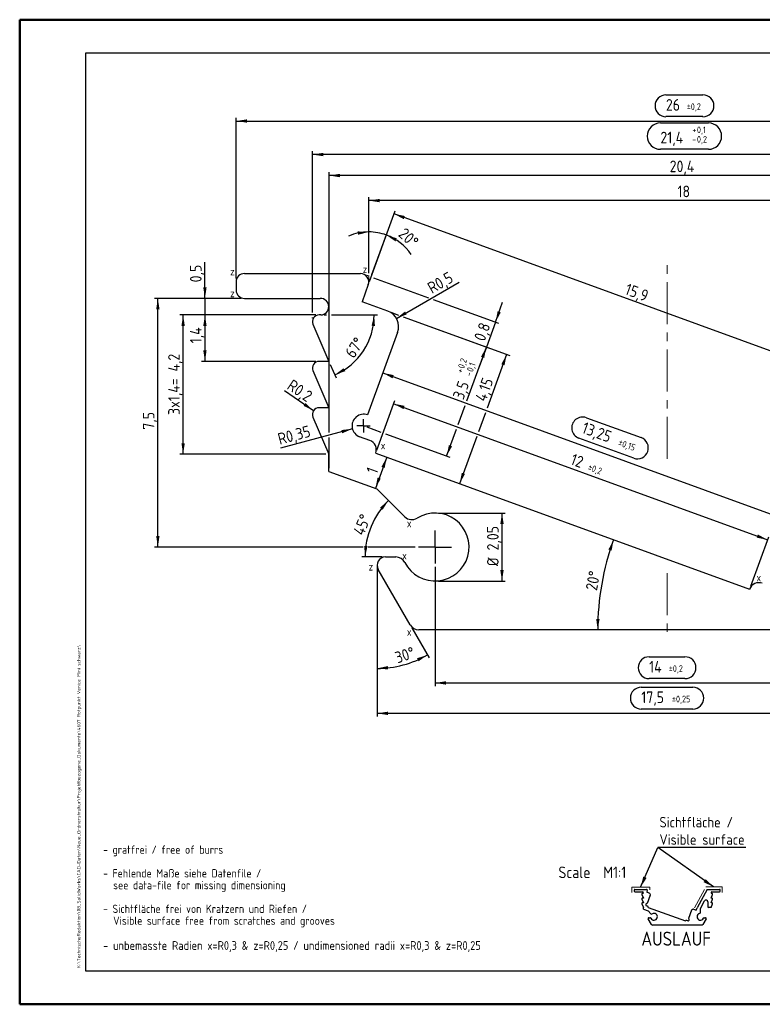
# Model space of a CAD drawing. Header units: millimetres. Extents: x 0 to 2655, y 0 to 601.
# Tile 1 of 2: x 0 to 224, y 0 to 297. Entities that reach past the tile are written whole.
import ezdxf
from ezdxf.enums import TextEntityAlignment as Align

# ---------------------------------------------------------------- set-up
doc = ezdxf.new("R2010")
doc.units = ezdxf.units.MM
for name, pattern in [('CENTER', [10.16, 6.35, -1.27, 1.27, -1.27]), ('CENTERX2', [20.32, 12.7, -2.54, 2.54, -2.54]), ('HIDDEN', [1.905, 1.27, -0.635])]:
    doc.linetypes.add(name, pattern=pattern)
doc.layers.add('FORMAT', color=7, linetype='Continuous')
doc.styles.add('SLDTEXTSTYLE0', font='ISOCP', dxfattribs={"width": 0.96})
doc.dimstyles.new('SLDDIMSTYLE0', dxfattribs={"dimtxt": 3.5, "dimasz": 3.302, "dimexe": 0, "dimexo": 0.0625, "dimgap": 0.875, "dimtad": 1, "dimdec": 4, "dimlfac": 0.1, "dimzin": 12, "dimdsep": 46, "dimtxsty": 'SLDTEXTSTYLE0', "dimsah": 1, "dimcen": 0.09, "dimadec": 0, "dimazin": 3, "dimtfac": 1, "dimtdec": 0, "dimtofl": 0, "dimtmove": 0, "dimatfit": 3, "dimfxl": 1, "dimfrac": 2, "dimtolj": 1, "dimtzin": 12, "dimarcsym": 0})
doc.dimstyles.new('SLDDIMSTYLE1', dxfattribs={"dimtxt": 3.5, "dimasz": 3.302, "dimexe": 0, "dimexo": 0.0625, "dimgap": 0.875, "dimtad": 1, "dimdec": 4, "dimlfac": 0.1, "dimzin": 12, "dimdsep": 46, "dimtxsty": 'SLDTEXTSTYLE0', "dimsah": 1, "dimcen": 0.09, "dimadec": 0, "dimazin": 3, "dimtfac": 1, "dimtdec": 0, "dimtofl": 0, "dimtmove": 0, "dimatfit": 3, "dimfxl": 1, "dimfrac": 2, "dimtolj": 1, "dimtzin": 12, "dimarcsym": 0})
doc.dimstyles.new('SLDDIMSTYLE10', dxfattribs={"dimtxt": 3.5, "dimasz": 3.302, "dimexe": 0, "dimexo": 0.0625, "dimgap": 0.875, "dimtad": 1, "dimdec": 1, "dimlfac": 0.1, "dimrnd": 1e-09, "dimzin": 12, "dimdsep": 46, "dimtxsty": 'SLDTEXTSTYLE0', "dimsah": 1, "dimcen": 0.09, "dimadec": 0, "dimazin": 3, "dimtol": 1, "dimtp": 0.25, "dimtm": 0.25, "dimtfac": 1, "dimtofl": 0, "dimtmove": 0, "dimatfit": 3, "dimfxl": 1, "dimfrac": 2, "dimtolj": 1, "dimarcsym": 0})
doc.dimstyles.new('SLDDIMSTYLE13', dxfattribs={"dimtxt": 3.5, "dimasz": 3.302, "dimexe": 0, "dimexo": 0.0625, "dimgap": 0.875, "dimtad": 1, "dimdec": 1, "dimlfac": 0.1, "dimrnd": 1e-09, "dimdsep": 46, "dimtxsty": 'SLDTEXTSTYLE0', "dimsah": 1, "dimcen": 0, "dimadec": 0, "dimazin": 2, "dimtfac": 1, "dimtdec": 1, "dimtofl": 0, "dimtmove": 0, "dimatfit": 3, "dimfxl": 1, "dimfrac": 2, "dimtolj": 1, "dimtzin": 12, "dimarcsym": 0})
doc.dimstyles.new('SLDDIMSTYLE14', dxfattribs={"dimtxt": 3.5, "dimasz": 3.302, "dimexe": 0, "dimexo": 0.0625, "dimgap": 0.875, "dimtad": 1, "dimdec": 1, "dimlfac": 0.1, "dimrnd": 1e-09, "dimdsep": 46, "dimtxsty": 'SLDTEXTSTYLE0', "dimsah": 1, "dimcen": 0.09, "dimadec": 0, "dimazin": 2, "dimtfac": 1, "dimtdec": 1, "dimtmove": 0, "dimatfit": 0, "dimfxl": 1, "dimfrac": 2, "dimtolj": 1, "dimtzin": 12, "dimarcsym": 0})
doc.dimstyles.new('SLDDIMSTYLE17', dxfattribs={"dimtxt": 3.5, "dimasz": 3.302, "dimexe": 0, "dimexo": 0.0625, "dimgap": 0.875, "dimtad": 1, "dimdec": 1, "dimlfac": 0.1, "dimrnd": 1e-09, "dimzin": 12, "dimdsep": 46, "dimtxsty": 'SLDTEXTSTYLE0', "dimsah": 1, "dimcen": 0.09, "dimadec": 0, "dimazin": 3, "dimtol": 1, "dimtp": 0.1, "dimtm": 0.2, "dimtfac": 1, "dimtdec": 1, "dimtofl": 0, "dimtmove": 0, "dimatfit": 3, "dimfxl": 1, "dimfrac": 2, "dimtolj": 1, "dimarcsym": 0})
doc.dimstyles.new('SLDDIMSTYLE18', dxfattribs={"dimtxt": 3.5, "dimasz": 3.302, "dimexe": 0, "dimexo": 0.0625, "dimgap": 0.875, "dimtad": 1, "dimdec": 1, "dimlfac": 0.1, "dimrnd": 1e-09, "dimzin": 12, "dimdsep": 46, "dimtxsty": 'SLDTEXTSTYLE0', "dimsah": 1, "dimcen": 0.09, "dimadec": 0, "dimazin": 3, "dimtfac": 1, "dimtofl": 0, "dimtmove": 0, "dimatfit": 3, "dimfxl": 1, "dimfrac": 2, "dimtolj": 1, "dimtzin": 12, "dimarcsym": 0})
doc.dimstyles.new('SLDDIMSTYLE2', dxfattribs={"dimtxt": 3.5, "dimasz": 3.302, "dimexe": 0, "dimexo": 0.0625, "dimgap": 0.875, "dimtad": 1, "dimdec": 0, "dimlfac": 0.1, "dimrnd": 1e-09, "dimzin": 12, "dimdsep": 46, "dimtxsty": 'SLDTEXTSTYLE0', "dimsah": 1, "dimcen": 0.09, "dimadec": 0, "dimazin": 3, "dimtfac": 1, "dimtdec": 0, "dimtofl": 0, "dimtmove": 0, "dimatfit": 3, "dimfxl": 1, "dimfrac": 2, "dimtolj": 1, "dimtzin": 12, "dimarcsym": 0})
doc.dimstyles.new('SLDDIMSTYLE20', dxfattribs={"dimtxt": 3.5, "dimasz": 3.302, "dimexe": 0, "dimexo": 0.0625, "dimgap": 0.875, "dimtad": 1, "dimdec": 1, "dimlfac": 0.1, "dimrnd": 1e-09, "dimzin": 12, "dimdsep": 46, "dimtxsty": 'SLDTEXTSTYLE0', "dimsah": 1, "dimcen": 0.09, "dimadec": 0, "dimazin": 3, "dimtol": 1, "dimtp": 0.2, "dimtm": 0.1, "dimtfac": 1, "dimtdec": 1, "dimtofl": 0, "dimtmove": 0, "dimatfit": 3, "dimfxl": 1, "dimfrac": 2, "dimtolj": 1, "dimarcsym": 0})
doc.dimstyles.new('SLDDIMSTYLE21', dxfattribs={"dimtxt": 0.18, "dimasz": 3.302, "dimexe": 0, "dimexo": 0.0625, "dimgap": 0, "dimtad": 0, "dimtih": 1, "dimtoh": 1, "dimdec": 0, "dimrnd": 1e-09, "dimzin": 0, "dimdsep": 46, "dimtxsty": 'Standard', "dimsah": 1, "dimcen": 0.09, "dimadec": 0, "dimazin": 0, "dimtfac": 3.302, "dimtdec": 0, "dimtofl": 0, "dimtmove": 0, "dimatfit": 3, "dimfxl": 1, "dimfrac": 2, "dimtolj": 1, "dimtzin": 0, "dimarcsym": 0})
doc.dimstyles.new('SLDDIMSTYLE3', dxfattribs={"dimtxt": 3.5, "dimasz": 3.302, "dimexe": 0, "dimexo": 0.0625, "dimgap": 0.875, "dimtad": 1, "dimlfac": 0.1, "dimrnd": 1e-09, "dimzin": 12, "dimdsep": 46, "dimtxsty": 'SLDTEXTSTYLE0', "dimsah": 1, "dimcen": 0.09, "dimadec": 0, "dimazin": 3, "dimtfac": 1, "dimtofl": 0, "dimtmove": 0, "dimatfit": 3, "dimfxl": 1, "dimfrac": 2, "dimtolj": 1, "dimtzin": 12, "dimarcsym": 0})
doc.dimstyles.new('SLDDIMSTYLE4', dxfattribs={"dimtxt": 3.5, "dimasz": 3.302, "dimexe": 0, "dimexo": 0.0625, "dimgap": 0.875, "dimtad": 1, "dimdec": 1, "dimlfac": 0.1, "dimrnd": 1e-09, "dimdsep": 46, "dimtxsty": 'SLDTEXTSTYLE0', "dimsah": 1, "dimcen": 0.09, "dimadec": 0, "dimazin": 2, "dimtfac": 1, "dimtmove": 0, "dimatfit": 0, "dimfxl": 1, "dimfrac": 2, "dimtolj": 1, "dimtzin": 12, "dimarcsym": 0})
doc.dimstyles.new('SLDDIMSTYLE5', dxfattribs={"dimtxt": 3.5, "dimasz": 3.302, "dimexe": 0, "dimexo": 0.0625, "dimgap": 0.875, "dimtad": 1, "dimdec": 1, "dimlfac": 0.1, "dimrnd": 1e-09, "dimzin": 12, "dimdsep": 46, "dimtxsty": 'SLDTEXTSTYLE0', "dimsah": 1, "dimcen": 0.09, "dimadec": 0, "dimazin": 3, "dimtfac": 1, "dimtdec": 1, "dimtofl": 0, "dimtmove": 0, "dimatfit": 3, "dimfxl": 1, "dimfrac": 2, "dimtolj": 1, "dimtzin": 12, "dimarcsym": 0})
doc.dimstyles.new('SLDDIMSTYLE6', dxfattribs={"dimtxt": 3.5, "dimasz": 3.302, "dimexe": 0, "dimexo": 0.0625, "dimgap": 0.875, "dimtad": 1, "dimdec": 1, "dimlfac": 0.1, "dimrnd": 1e-09, "dimdsep": 46, "dimtxsty": 'SLDTEXTSTYLE0', "dimsah": 1, "dimcen": 0, "dimadec": 0, "dimazin": 2, "dimtfac": 1, "dimtdec": 1, "dimtofl": 0, "dimtmove": 0, "dimatfit": 3, "dimfxl": 1, "dimfrac": 2, "dimtolj": 1, "dimtzin": 12, "dimarcsym": 0})
doc.dimstyles.new('SLDDIMSTYLE7', dxfattribs={"dimtxt": 3.5, "dimasz": 3.302, "dimexe": 0, "dimexo": 0.0625, "dimgap": 0.875, "dimtad": 1, "dimlfac": 0.1, "dimrnd": 1e-09, "dimdsep": 46, "dimtxsty": 'SLDTEXTSTYLE0', "dimsah": 1, "dimcen": 0, "dimadec": 0, "dimazin": 2, "dimtfac": 1, "dimtofl": 0, "dimtmove": 0, "dimatfit": 3, "dimfxl": 1, "dimfrac": 2, "dimtolj": 1, "dimtzin": 12, "dimarcsym": 0})
doc.dimstyles.new('SLDDIMSTYLE8', dxfattribs={"dimtxt": 3.5, "dimasz": 3.302, "dimexe": 0, "dimexo": 0.0625, "dimgap": 0.875, "dimtad": 1, "dimlfac": 0.1, "dimrnd": 1e-09, "dimzin": 12, "dimdsep": 46, "dimtxsty": 'SLDTEXTSTYLE0', "dimsah": 1, "dimcen": 0.09, "dimadec": 0, "dimazin": 3, "dimtol": 1, "dimtp": 0.15, "dimtm": 0.15, "dimtfac": 1, "dimtofl": 0, "dimtmove": 0, "dimatfit": 3, "dimfxl": 1, "dimfrac": 2, "dimtolj": 1, "dimarcsym": 0})
doc.dimstyles.new('SLDDIMSTYLE9', dxfattribs={"dimtxt": 3.5, "dimasz": 3.302, "dimexe": 0, "dimexo": 0.0625, "dimgap": 0.875, "dimtad": 1, "dimdec": 0, "dimlfac": 0.1, "dimrnd": 1e-09, "dimzin": 12, "dimdsep": 46, "dimtxsty": 'SLDTEXTSTYLE0', "dimsah": 1, "dimcen": 0.09, "dimadec": 0, "dimazin": 3, "dimtol": 1, "dimtp": 0.2, "dimtm": 0.2, "dimtfac": 1, "dimtdec": 1, "dimtofl": 0, "dimtmove": 0, "dimatfit": 3, "dimfxl": 1, "dimfrac": 2, "dimtolj": 1, "dimarcsym": 0})

# ---------------------------------------------------------------- blocks, each defined once
blk = doc.blocks.new('Speicherort')
at = {"layer": 'FORMAT', "color": 7, "style": 'SLDTEXTSTYLE0', "width": 0.96}
blk.add_attdef('AUTOATTR0', text='', height=2.12, rotation=90, dxfattribs=at).set_placement((3.73, -0.31), align=Align.BOTTOM_LEFT)
blk = doc.blocks.new('_D')
at = {"layer": 'FORMAT'}
for p, q in [((107.88, 129.88), (107.88, 100.54)), ((118.38, 113.79), (123.6, 104.75))]:
    blk.add_line(p, q, dxfattribs=at)
blk.add_arc((107.88, 131.98), 30.44, 270, 300, dxfattribs=at)
for points in [[(123.1, 105.62), (119.92, 104.58), (120.38, 103.67)], [(107.88, 101.54), (111.2, 101.21), (111.15, 102.23)]]:
    blk.add_solid(points, dxfattribs=at)
at = {"layer": 'FORMAT', "insert": (112.9, 106.3), "char_height": 3.5, "attachment_point": 1, "rotation": 18.733, "style": 'SLDTEXTSTYLE0'}
blk.add_mtext('30°', dxfattribs=at)
blk = doc.blocks.new('_D_1')
at = {"layer": 'FORMAT'}
for p, q in [((105.38, 220.79), (105.38, 234.19)), ((106.34, 220.36), (111.01, 233.19)), ((105.57, 218.24), (105.82, 218.93))]:
    blk.add_line(p, q, dxfattribs=at)
for start, end in [(90, 113.0924), (70, 90), (34.3053, 70)]:
    blk.add_arc((105.38, 217.71), 15.48, start, end, dxfattribs=at)
for points in [[(105.38, 233.19), (102.04, 233.35), (102.14, 232.34)], [(110.67, 232.26), (113.41, 230.35), (113.86, 231.26)]]:
    blk.add_solid(points, dxfattribs=at)
at = {"layer": 'FORMAT', "insert": (116.45, 234.72), "char_height": 3.5, "attachment_point": 1, "rotation": 317.0224, "style": 'SLDTEXTSTYLE0'}
blk.add_mtext('20°', dxfattribs=at)
blk = doc.blocks.new('_D_2')
at = {"layer": 'FORMAT'}
for p, q in [((105.38, 220.79), (105.38, 243.65)), ((285.38, 221.65), (285.38, 243.65)), ((285.38, 242.65), (105.38, 242.65))]:
    blk.add_line(p, q, dxfattribs=at)
for points in [[(105.38, 242.65), (108.68, 242.14), (108.68, 243.16)], [(285.38, 242.65), (282.07, 243.16), (282.07, 242.14)]]:
    blk.add_solid(points, dxfattribs=at)
at = {"layer": 'FORMAT', "insert": (198.5, 247.16), "char_height": 3.5, "attachment_point": 1, "style": 'SLDTEXTSTYLE0'}
blk.add_mtext('18', dxfattribs=at)
blk = doc.blocks.new('_D_3')
at = {"layer": 'FORMAT'}
for p, q in [((126.38, 148.4), (146.56, 148.4)), ((145.56, 148.4), (145.56, 127.9)), ((126.38, 127.9), (146.56, 127.9))]:
    blk.add_line(p, q, dxfattribs=at)
for points in [[(145.56, 148.4), (145.05, 145.1), (146.07, 145.1)], [(145.56, 127.9), (146.07, 131.2), (145.05, 131.2)]]:
    blk.add_solid(points, dxfattribs=at)
at = {"layer": 'FORMAT', "char_height": 3.5, "attachment_point": 1, "rotation": 90, "style": 'SLDTEXTSTYLE0'}
for s, insert in [('2,05', (141.05, 137.13)), ('%%c', (141.05, 132.38))]:
    blk.add_mtext(s, dxfattribs=dict(at, insert=insert))
blk = doc.blocks.new('_D_4')
at = {"layer": 'FORMAT'}
for p, q in [((55.96, 213.15), (55.96, 224.1)), ((66.88, 213.15), (54.96, 213.15)), ((55.96, 213.15), (55.96, 208.15)), ((89.38, 208.15), (54.96, 208.15)), ((55.96, 208.15), (55.96, 201.8))]:
    blk.add_line(p, q, dxfattribs=at)
for points in [[(55.96, 213.15), (56.46, 216.45), (55.45, 216.45)], [(55.96, 208.15), (55.45, 204.85), (56.46, 204.85)]]:
    blk.add_solid(points, dxfattribs=at)
at = {"layer": 'FORMAT', "insert": (51.45, 217.99), "char_height": 3.5, "attachment_point": 1, "rotation": 90, "style": 'SLDTEXTSTYLE0'}
blk.add_mtext('0,5', dxfattribs=at)
blk = doc.blocks.new('_D_5')
at = {"layer": 'FORMAT'}
for p, q in [((89.38, 208.15), (54.96, 208.15)), ((55.96, 208.15), (55.96, 194.15)), ((89.38, 194.15), (54.96, 194.15))]:
    blk.add_line(p, q, dxfattribs=at)
for points in [[(55.96, 208.15), (55.45, 204.85), (56.46, 204.85)], [(55.96, 194.15), (56.46, 197.45), (55.45, 197.45)]]:
    blk.add_solid(points, dxfattribs=at)
at = {"layer": 'FORMAT', "insert": (51.45, 199.6), "char_height": 3.5, "attachment_point": 1, "rotation": 90, "style": 'SLDTEXTSTYLE0'}
blk.add_mtext('1,4', dxfattribs=at)
blk = doc.blocks.new('_D_6')
at = {"layer": 'FORMAT'}
blk.add_line((88.72, 179.28), (79.93, 185.29), dxfattribs=at)
blk.add_solid([(88.72, 179.28), (86.28, 181.56), (85.71, 180.72)], dxfattribs=at)
at = {"layer": 'FORMAT', "insert": (82.42, 188.93), "char_height": 3.5, "attachment_point": 1, "rotation": 325.6482, "style": 'SLDTEXTSTYLE0'}
blk.add_mtext('R0,2', dxfattribs=at)
blk = doc.blocks.new('_D_7')
at = {"layer": 'FORMAT'}
blk.add_line((100.44, 173.8), (78.77, 168), dxfattribs=at)
blk.add_solid([(100.44, 173.8), (97.12, 173.44), (97.38, 172.46)], dxfattribs=at)
at = {"layer": 'FORMAT', "insert": (77.61, 172.34), "char_height": 3.5, "attachment_point": 1, "rotation": 15, "style": 'SLDTEXTSTYLE0'}
blk.add_mtext('R0,35', dxfattribs=at)
blk = doc.blocks.new('_D_8')
at = {"layer": 'FORMAT'}
for p, q in [((109.63, 190.65), (234.13, 145.33)), ((171.01, 177.16), (187.53, 171.14)), ((185.28, 164.96), (168.76, 170.98))]:
    blk.add_line(p, q, dxfattribs=at)
for centre, start, end in [((169.88, 174.07), 70, 250), ((186.41, 168.05), 250, 70)]:
    blk.add_arc(centre, 3.29, start, end, dxfattribs=at)
for points in [[(109.63, 190.65), (112.55, 189.04), (112.9, 190)], [(234.13, 145.33), (231.21, 146.94), (230.86, 145.98)]]:
    blk.add_solid(points, dxfattribs=at)
at = {"layer": 'FORMAT', "attachment_point": 1, "rotation": 340, "style": 'SLDTEXTSTYLE0'}
for s, insert, char_height in [('13,25', (170.57, 175.96), 3.5), ('±0,15', (181.12, 170.74), 2)]:
    blk.add_mtext(s, dxfattribs=dict(at, insert=insert, char_height=char_height))
blk = doc.blocks.new('_D_9')
at = {"layer": 'FORMAT'}
for p, q in [((105.57, 218.24), (113.34, 239.59)), ((262.41, 184.27), (113, 238.65)), ((255.83, 166.21), (262.75, 185.21))]:
    blk.add_line(p, q, dxfattribs=at)
for points in [[(113, 238.65), (115.93, 237.04), (116.27, 238)], [(262.41, 184.27), (259.48, 185.88), (259.13, 184.92)]]:
    blk.add_solid(points, dxfattribs=at)
at = {"layer": 'FORMAT', "insert": (183.56, 217.77), "char_height": 3.5, "attachment_point": 1, "rotation": 340, "style": 'SLDTEXTSTYLE0'}
blk.add_mtext('15,9', dxfattribs=at)
blk = doc.blocks.new('_D_10')
at = {"layer": 'FORMAT'}
for p, q in [((89.38, 208.15), (48.38, 208.15)), ((49.38, 166.15), (49.38, 208.15)), ((92.38, 166.15), (48.38, 166.15))]:
    blk.add_line(p, q, dxfattribs=at)
for points in [[(49.38, 208.15), (48.87, 204.85), (49.88, 204.85)], [(49.38, 166.15), (49.88, 169.45), (48.87, 169.45)]]:
    blk.add_solid(points, dxfattribs=at)
at = {"layer": 'FORMAT', "char_height": 3.5, "attachment_point": 1, "rotation": 90, "style": 'SLDTEXTSTYLE0'}
for s, insert in [('4,2', (44.86, 191.08)), ('3x1,4=', (44.86, 177.98))]:
    blk.add_mtext(s, dxfattribs=dict(at, insert=insert))
blk = doc.blocks.new('_D_11')
at = {"layer": 'FORMAT'}
for p, q in [((125.38, 132.15), (125.38, 96.15)), ((265.38, 132.15), (265.38, 96.15)), ((189.94, 105.04), (200.76, 105.04)), ((200.76, 98.47), (189.94, 98.47)), ((125.38, 97.15), (265.38, 97.15))]:
    blk.add_line(p, q, dxfattribs=at)
for centre, start, end in [((189.94, 101.75), 90, 270), ((200.76, 101.75), 270, 90)]:
    blk.add_arc(centre, 3.29, start, end, dxfattribs=at)
for points in [[(125.38, 97.15), (128.68, 96.64), (128.68, 97.66)], [(265.38, 97.15), (262.07, 97.66), (262.07, 96.64)]]:
    blk.add_solid(points, dxfattribs=at)
at = {"layer": 'FORMAT', "attachment_point": 1, "style": 'SLDTEXTSTYLE0'}
for s, insert, char_height in [('14', (189.94, 103.77), 3.5), ('±0,2', (195.88, 102.48), 2)]:
    blk.add_mtext(s, dxfattribs=dict(at, insert=insert, char_height=char_height))
blk = doc.blocks.new('_D_12')
at = {"layer": 'FORMAT'}
for p, q in [((107.88, 131.65), (107.88, 86.98)), ((282.88, 131.65), (282.88, 86.98)), ((187.58, 95.87), (203.12, 95.87)), ((203.12, 89.29), (187.58, 89.29)), ((282.88, 87.98), (107.88, 87.98))]:
    blk.add_line(p, q, dxfattribs=at)
for centre, start, end in [((187.58, 92.58), 90, 270), ((203.12, 92.58), 270, 90)]:
    blk.add_arc(centre, 3.29, start, end, dxfattribs=at)
for points in [[(107.88, 87.98), (111.18, 87.47), (111.18, 88.49)], [(282.88, 87.98), (279.57, 88.49), (279.57, 87.47)]]:
    blk.add_solid(points, dxfattribs=at)
at = {"layer": 'FORMAT', "attachment_point": 1, "style": 'SLDTEXTSTYLE0'}
for s, insert, char_height in [('17,5', (187.58, 94.59), 3.5), ('±0,25', (196.83, 93.3), 2)]:
    blk.add_mtext(s, dxfattribs=dict(at, insert=insert, char_height=char_height))
blk = doc.blocks.new('_D_13')
at = {"layer": 'FORMAT'}
blk.add_line((109.38, 135.15), (103.27, 135.15), dxfattribs=at)
blk.add_arc((128.38, 135.15), 24.11, 135, 180, dxfattribs=at)
for points in [[(111.33, 152.2), (108.77, 150.05), (109.54, 149.38)], [(104.27, 135.15), (105, 138.41), (103.98, 138.48)]]:
    blk.add_solid(points, dxfattribs=at)
at = {"layer": 'FORMAT', "insert": (100.53, 142.72), "char_height": 3.5, "attachment_point": 1, "rotation": 67.4994, "style": 'SLDTEXTSTYLE0'}
blk.add_mtext('45°', dxfattribs=at)
blk = doc.blocks.new('_D_17')
at = {"layer": 'FORMAT'}
blk.add_line((110.8, 165.25), (107.38, 155.85), dxfattribs=at)
for points in [[(110.8, 165.25), (109.2, 162.32), (110.15, 161.97)], [(107.38, 155.85), (108.99, 158.78), (108.03, 159.13)]]:
    blk.add_solid(points, dxfattribs=at)
at = {"layer": 'FORMAT', "insert": (104.5, 161.13), "char_height": 3.5, "attachment_point": 1, "rotation": 70, "style": 'SLDTEXTSTYLE0'}
blk.add_mtext('1', dxfattribs=at)
blk = doc.blocks.new('_D_18')
at = {"layer": 'FORMAT'}
blk.add_line((113.72, 207.11), (132.65, 218.04), dxfattribs=at)
blk.add_solid([(113.72, 207.11), (116.83, 208.32), (116.32, 209.2)], dxfattribs=at)
at = {"layer": 'FORMAT', "insert": (122.69, 217.48), "char_height": 3.5, "attachment_point": 1, "rotation": 30, "style": 'SLDTEXTSTYLE0'}
blk.add_mtext('R0,5', dxfattribs=at)
blk = doc.blocks.new('_D_19')
at = {"layer": 'FORMAT'}
for p, q in [((107.82, 167.4), (113.24, 182.31)), ((112.9, 181.37), (225.66, 140.33)), ((220.58, 126.36), (226.01, 141.27))]:
    blk.add_line(p, q, dxfattribs=at)
for points in [[(112.9, 181.37), (115.83, 179.77), (116.18, 180.72)], [(225.66, 140.33), (222.74, 141.94), (222.39, 140.98)]]:
    blk.add_solid(points, dxfattribs=at)
at = {"layer": 'FORMAT', "attachment_point": 1, "rotation": 340, "style": 'SLDTEXTSTYLE0'}
for s, insert, char_height in [('12', (167.14, 166.44), 3.5), ('±0,2', (171.95, 163.31), 2)]:
    blk.add_mtext(s, dxfattribs=dict(at, insert=insert, char_height=char_height))
blk = doc.blocks.new('_D_20')
at = {"layer": 'FORMAT'}
for p, q in [((104.67, 220.16), (105.36, 219.91)), ((106.8, 219.39), (123.37, 213.35)), ((124.8, 212.83), (144.53, 205.65)), ((143.59, 205.99), (145.76, 211.96)), ((112.04, 208.97), (114.32, 208.13)), ((115.75, 207.61), (141.79, 198.13)), ((143.59, 205.99), (140.85, 198.48)), ((140.85, 198.48), (138.68, 192.51))]:
    blk.add_line(p, q, dxfattribs=at)
for points in [[(143.59, 205.99), (145.2, 208.92), (144.24, 209.27)], [(140.85, 198.48), (139.25, 195.55), (140.2, 195.2)]]:
    blk.add_solid(points, dxfattribs=at)
at = {"layer": 'FORMAT', "insert": (137.02, 201.15), "char_height": 3.5, "attachment_point": 1, "rotation": 70, "style": 'SLDTEXTSTYLE0'}
blk.add_mtext('0,8', dxfattribs=at)
blk = doc.blocks.new('_D_25')
at = {"layer": 'FORMAT'}
for p, q in [((195.01, 274.54), (206.19, 274.54)), ((65.38, 219.15), (65.38, 267.65)), ((206.19, 267.97), (195.01, 267.97)), ((325.38, 221.41), (325.38, 267.65)), ((65.38, 266.65), (325.38, 266.65)), ((325.38, 219.15), (325.38, 219.89))]:
    blk.add_line(p, q, dxfattribs=at)
for centre, start, end in [((195.01, 271.25), 90, 270), ((206.19, 271.25), 270, 90)]:
    blk.add_arc(centre, 3.29, start, end, dxfattribs=at)
for points in [[(65.38, 266.65), (68.68, 266.14), (68.68, 267.16)], [(325.38, 266.65), (322.07, 267.16), (322.07, 266.14)]]:
    blk.add_solid(points, dxfattribs=at)
at = {"layer": 'FORMAT', "attachment_point": 1, "style": 'SLDTEXTSTYLE0'}
for s, insert, char_height in [('26', (195.01, 273.27), 3.5), ('±0,2', (201.3, 271.98), 2)]:
    blk.add_mtext(s, dxfattribs=dict(at, insert=insert, char_height=char_height))
blk = doc.blocks.new('_D_26')
at = {"layer": 'FORMAT'}
for p, q in [((193.35, 266.06), (207.85, 266.06)), ((88.38, 208.91), (88.38, 257.54)), ((302.38, 256.54), (88.38, 256.54)), ((207.85, 258.12), (193.35, 258.12)), ((302.38, 207.15), (302.38, 257.54)), ((88.38, 207.15), (88.38, 207.39))]:
    blk.add_line(p, q, dxfattribs=at)
for centre, start, end in [((193.35, 262.09), 90, 270), ((207.85, 262.09), 270, 90)]:
    blk.add_arc(centre, 3.97, start, end, dxfattribs=at)
for points in [[(88.38, 256.54), (91.68, 256.03), (91.68, 257.05)], [(302.38, 256.54), (299.07, 257.05), (299.07, 256.03)]]:
    blk.add_solid(points, dxfattribs=at)
at = {"layer": 'FORMAT', "attachment_point": 1, "style": 'SLDTEXTSTYLE0'}
for s, insert, char_height in [('+', (202.96, 264.99), 2), ('0,1', (204.36, 264.99), 2), ('21,4', (193.35, 263.42), 3.5), ('0,2', (204.36, 262.13), 2), ('-', (202.96, 262.13), 2)]:
    blk.add_mtext(s, dxfattribs=dict(at, insert=insert, char_height=char_height))
blk = doc.blocks.new('_D_27')
at = {"layer": 'FORMAT'}
for p, q in [((93.38, 172.67), (93.38, 251.21)), ((297.38, 250.21), (93.38, 250.21)), ((297.38, 167.15), (297.38, 251.21)), ((93.38, 161.95), (93.38, 171.15))]:
    blk.add_line(p, q, dxfattribs=at)
for points in [[(93.38, 250.21), (96.68, 249.7), (96.68, 250.72)], [(297.38, 250.21), (294.07, 250.72), (294.07, 249.7)]]:
    blk.add_solid(points, dxfattribs=at)
at = {"layer": 'FORMAT', "insert": (196.15, 254.72), "char_height": 3.5, "attachment_point": 1, "style": 'SLDTEXTSTYLE0'}
blk.add_mtext('20,4', dxfattribs=at)
blk = doc.blocks.new('_D_28')
at = {"layer": 'FORMAT'}
for p, q in [((66.88, 213.15), (40.76, 213.15)), ((41.76, 138.15), (41.76, 213.15)), ((103.69, 138.15), (40.76, 138.15)), ((119.38, 138.15), (105.22, 138.15))]:
    blk.add_line(p, q, dxfattribs=at)
for points in [[(41.76, 213.15), (41.25, 209.85), (42.26, 209.85)], [(41.76, 138.15), (42.26, 141.45), (41.25, 141.45)]]:
    blk.add_solid(points, dxfattribs=at)
at = {"layer": 'FORMAT', "insert": (37.24, 173.53), "char_height": 3.5, "attachment_point": 1, "rotation": 90, "style": 'SLDTEXTSTYLE0'}
blk.add_mtext('7,5', dxfattribs=at)
blk = doc.blocks.new('_D_31')
at = {"layer": 'FORMAT'}
for p, q in [((112.04, 208.97), (114.32, 208.13)), ((115.75, 207.61), (141.78, 198.14)), ((134.94, 182.25), (140.84, 198.48)), ((132.34, 175.11), (134.41, 180.81)), ((104.76, 174.37), (108.98, 172.83)), ((110.41, 172.31), (129.81, 165.25)), ((128.87, 165.59), (131.82, 173.68))]:
    blk.add_line(p, q, dxfattribs=at)
for points in [[(140.84, 198.48), (139.24, 195.55), (140.19, 195.2)], [(128.87, 165.59), (130.48, 168.52), (129.53, 168.87)]]:
    blk.add_solid(points, dxfattribs=at)
at = {"layer": 'FORMAT', "attachment_point": 1, "rotation": 70, "style": 'SLDTEXTSTYLE0'}
for s, insert, char_height in [('0,2', (132.18, 192.45), 2), ('0,1', (134.86, 191.47), 2), ('+', (131.7, 191.14), 2), ('-', (134.39, 190.16), 2), ('3,5', (130.61, 183.54), 3.5)]:
    blk.add_mtext(s, dxfattribs=dict(at, insert=insert, char_height=char_height))
blk = doc.blocks.new('_D_32')
at = {"layer": 'FORMAT'}
for p, q in [((112.04, 208.97), (114.32, 208.13)), ((115.75, 207.61), (147.91, 195.91)), ((146.97, 196.25), (141.06, 180.02)), ((140.54, 178.58), (138.47, 172.88)), ((137.95, 171.45), (132.78, 157.25))]:
    blk.add_line(p, q, dxfattribs=at)
for points in [[(146.97, 196.25), (145.37, 193.32), (146.32, 192.97)], [(132.78, 157.25), (134.39, 160.18), (133.43, 160.53)]]:
    blk.add_solid(points, dxfattribs=at)
at = {"layer": 'FORMAT', "insert": (137.34, 182.97), "char_height": 3.5, "attachment_point": 1, "rotation": 70, "style": 'SLDTEXTSTYLE0'}
blk.add_mtext('4,15', dxfattribs=at)
blk = doc.blocks.new('_D_33')
at = {"layer": 'FORMAT'}
blk.add_arc((253.94, 113.15), 79.52, 160, 180, dxfattribs=at)
for points in [[(179.22, 140.35), (177.67, 137.39), (178.63, 137.06)], [(174.42, 113.15), (175, 116.44), (173.98, 116.46)]]:
    blk.add_solid(points, dxfattribs=at)
at = {"layer": 'FORMAT', "insert": (170.74, 125.46), "char_height": 3.5, "attachment_point": 1, "rotation": 79.2056, "style": 'SLDTEXTSTYLE0'}
blk.add_mtext('20°', dxfattribs=at)
blk = doc.blocks.new('_D_34')
at = {"layer": 'FORMAT'}
for p, q in [((91.88, 208.15), (92.61, 208.15)), ((94.14, 208.15), (108.01, 208.15)), ((93.77, 193.23), (95.53, 189.17))]:
    blk.add_line(p, q, dxfattribs=at)
blk.add_arc((87.33, 208.15), 19.67, 293.3413, 0, dxfattribs=at)
for points in [[(107.01, 208.15), (106.23, 204.9), (107.24, 204.82)], [(95.13, 190.09), (98.28, 191.2), (97.8, 192.09)]]:
    blk.add_solid(points, dxfattribs=at)
at = {"layer": 'FORMAT', "insert": (97.96, 196.79), "char_height": 3.5, "attachment_point": 1, "rotation": 56.0676, "style": 'SLDTEXTSTYLE0'}
blk.add_mtext('67°', dxfattribs=at)
blk = doc.blocks.new('SW_NOTE_0_6')
at = {"color": 0, "linetype": 'Continuous', "lineweight": 0, "attachment_point": 1, "style": 'SLDTEXTSTYLE0'}
for s, insert, char_height in [('- gratfrei / free of burrs', (0, 3.22), 2.5), ('- Fehlende Maße siehe Datenfile /', (0, -3.92), 2.5), ('see data-file for missing dimensioning', (3.05, -7.5), 2.5), ('- Sichtfläche frei von Kratzern und Riefen /', (0, -14.64), 2.5), ('Visible surface free from scratches and grooves', (3.05, -18.21), 2.5), ('- unbemasste Radien x=R0,3 & z=R0,25 / undimensioned radii x=R0,3 & z=R0,25', (0, -25.63), 2.6458)]:
    blk.add_mtext(s, dxfattribs=dict(at, insert=insert, char_height=char_height))
blk = doc.blocks.new('SW_CENTERMARKSYMBOL_1')
at = {"layer": 'FORMAT', "color": 0}
for q in [(0, 5), (-5, 0), (0, -5), (5, 0)]:
    blk.add_line((0, 0), q, dxfattribs=at)
blk = doc.blocks.new('SW_CENTERMARKSYMBOL_2')
at = {"layer": 'FORMAT', "color": 0}
for q in [(-2, 0), (0, 2), (0, -2), (2, 0)]:
    blk.add_line((0, 0), q, dxfattribs=at)
blk = doc.blocks.new('Scale M')
at = {"color": 7, "linetype": 'Continuous', "lineweight": 0, "style": 'SLDTEXTSTYLE0', "width": 0.96}
blk.add_attdef('AUTOATTR0', text='', height=7, dxfattribs=at).set_placement((0.09, 6.05), align=Align.BOTTOM_LEFT)
blk = doc.blocks.new('SW_NOTE_0_7')
at = {"layer": 'FORMAT', "color": 0}
blk.add_line((26.51, 0), (0, 0), dxfattribs=at)
blk.add_line((26.51, 0), (0, 0), dxfattribs=at)
at = {"layer": 'FORMAT', "color": 0, "char_height": 3.175, "attachment_point": 1, "style": 'SLDTEXTSTYLE0'}
for s, insert in [('Sichtfläche /', (0.48, 9.26)), ('Visible surface', (0.48, 4.03))]:
    blk.add_mtext(s, dxfattribs=dict(at, insert=insert))

msp = doc.modelspace()

# ---------------------------------------------------------------- linework, layer by layer
at = {"color": 7, "linetype": 'Continuous', "lineweight": 50}
for p, q in [((0.07884, 0.21478), (0.07884, 297.21478)), ((0.07884, 297.21478), (420.07884, 297.21478)), ((0.07884, 0.21478), (420.07884, 0.21478))]:
    msp.add_line(p, q, dxfattribs=at)
at = {"color": 7, "linetype": 'Continuous', "lineweight": 25}
for p, q in [((67.87531, 220.65242), (102.87531, 220.65242)), ((65.37531, 218.15242), (65.37531, 215.65242)), ((105.22454, 217.29737), (103.34343, 212.12907)), ((67.87531, 213.15242), (90.75213, 213.15242)), ((111.0959, 209.3074), (103.34343, 212.12907)), ((90.87531, 208.15242), (90.37531, 208.15242)), ((88.53899, 205.36001), (93.37531, 194.15242)), ((114.08426, 202.89884), (105.02072, 177.99698)), ((93.37531, 194.15242), (90.37531, 194.15242)), ((88.53899, 191.36001), (93.37531, 180.15242)), ((93.37531, 180.15242), (90.37531, 180.15242)), ((88.53899, 177.36001), (93.37531, 166.15242)), ((105.68058, 170.30757), (102.62658, 171.41913)), ((107.4736, 166.46243), (220.23672, 125.42001)), ((93.37531, 160.95201), (93.37531, 166.15242)), ((93.37531, 160.95201), (107.8407, 155.68704)), ((116.24945, 147.27828), (107.8407, 155.68704)), ((110.37531, 135.15242), (113.56165, 135.15242)), ((117.88086, 114.65242), (108.21025, 131.40242)), ((270.27168, 113.15242), (120.47894, 113.15242)), ((185.40778, 34.62709), (185.40778, 34.37709)), ((185.65778, 34.87709), (189.15778, 34.87709)), ((185.65778, 34.12709), (187.94546, 34.12709)), ((187.72415, 33.34785), (188.20778, 32.22709)), ((187.95778, 33.62709), (187.90778, 33.62709)), ((189.3927, 34.54159), (189.20459, 34.02475)), ((189.97984, 33.74259), (189.20459, 34.02475)), ((190.27868, 33.10173), (189.37232, 30.61155)), ((207.40778, 34.87709), (204.41932, 29.33839)), ((207.40778, 34.87709), (211.15778, 34.87709)), ((208.60778, 32.22709), (209.09141, 33.34785)), ((208.90778, 33.62709), (208.85778, 33.62709)), ((208.8701, 34.12709), (211.15778, 34.12709)), ((211.40778, 34.37709), (211.40778, 34.62709)), ((187.72415, 31.94785), (188.20778, 30.82709)), ((187.72415, 30.54785), (188.20778, 29.42709)), ((188.20778, 32.22709), (187.90778, 32.22709)), ((188.20778, 30.82709), (187.90778, 30.82709)), ((189.43831, 29.8426), (189.13291, 29.95376)), ((205.40778, 29.06443), (206.66775, 31.3996)), ((207.60778, 31.16218), (207.60778, 29.72709)), ((208.90778, 32.22709), (208.60778, 32.22709)), ((208.60778, 30.82709), (209.09141, 31.94785)), ((208.90778, 30.82709), (208.60778, 30.82709)), ((208.60778, 29.42709), (209.09141, 30.54785)), ((188.20778, 28.90705), (188.20778, 29.42709)), ((188.20778, 28.90705), (189.65432, 28.38055)), ((189.61761, 29.45809), (200.89392, 25.35385)), ((190.49519, 27.53968), (189.65432, 28.38055)), ((202.7296, 28.56996), (201.82325, 26.07978)), ((203.37046, 28.8688), (204.14571, 28.58663)), ((204.14571, 28.58663), (204.41932, 29.33839)), ((205.40778, 27.91768), (205.40778, 29.06443)), ((208.60778, 29.42709), (207.90778, 29.42709)), ((190.65834, 24.27709), (189.69127, 25.95209)), ((189.90778, 26.32709), (190.22641, 26.32709)), ((205.89742, 24.12709), (190.91814, 24.12709)), ((201.58383, 25.42199), (201.27843, 25.53315)), ((207.12429, 25.95209), (206.15723, 24.27709)), ((206.58915, 26.32709), (206.90778, 26.32709))]:
    msp.add_line(p, q, dxfattribs=at)
for centre, radius, start, end in [((67.87531, 218.15242), 2.5, 90, 180), ((102.87531, 218.15242), 2.5, 340, 90), ((67.87531, 215.65242), 2.5, 180, 270), ((90.81372, 210.65242), 2.50076, 271.4112323, 91.4112323), ((90.37531, 206.15242), 2, 90, 203.3412712), ((109.38579, 204.60894), 5, 340, 70), ((90.37531, 192.15242), 2, 90, 203.3412712), ((90.37531, 178.15242), 2, 90, 203.3412712), ((103.82365, 174.70806), 3.5, 70, 250), ((104.65452, 167.48849), 3, 340, 70), ((125.37531, 138.15242), 10.25, 206.9254114, 121.9138952), ((118.37077, 149.3996), 3, 225, 301.9138952), ((110.37531, 132.65242), 2.5, 90, 210), ((113.56165, 132.15242), 3, 26.9254114, 90), ((223.05579, 124.39395), 3, 70, 160), ((120.47894, 116.15242), 3, 210, 270), ((185.65778, 34.62709), 0.25, 90, 180), ((185.65778, 34.37709), 0.25, 180, 270), ((187.90778, 33.42709), 0.2, 90, 203.3412712), ((187.95162, 33.87709), 0.25008, 271.4112323, 91.4112323), ((189.15778, 34.62709), 0.25, 340, 90), ((189.80883, 33.27274), 0.5, 340, 70), ((208.86394, 33.87709), 0.25008, 88.5887677, 268.5887677), ((208.90778, 33.42709), 0.2, 336.6587288, 90), ((211.15778, 34.62709), 0.25, 0, 90), ((211.15778, 34.37709), 0.25, 270, 0), ((187.90778, 32.02709), 0.2, 90, 203.3412712), ((187.90778, 30.62709), 0.2, 90, 203.3412712), ((189.25261, 30.28265), 0.35, 70, 250), ((189.3357, 29.5607), 0.3, 340, 70), ((207.10778, 31.16218), 0.5, 360, 151.6504999), ((207.90778, 29.72709), 0.3, 180, 270), ((208.90778, 32.02709), 0.2, 336.6587288, 90), ((208.90778, 30.62709), 0.2, 336.6587288, 90), ((191.40778, 26.62709), 1.025, 206.9254114, 121.9138952), ((190.70733, 27.75181), 0.3, 225, 301.9138952), ((203.19945, 28.39895), 0.5, 70, 160), ((205.40778, 26.62709), 1.025, 103.0861048, 333.0745886), ((205.10778, 27.91768), 0.3, 283.0861048, 360), ((189.90778, 26.07709), 0.25, 90, 210), ((190.22641, 26.02709), 0.3, 26.9254114, 90), ((190.91814, 24.42709), 0.3, 210, 270), ((201.17583, 25.25124), 0.3, 70, 160), ((201.70354, 25.75089), 0.35, 250, 70), ((205.89742, 24.42709), 0.3, 270, 330), ((206.58915, 26.02709), 0.3, 90, 153.0745886), ((206.90778, 26.07709), 0.25, 330, 90)]:
    msp.add_arc(centre, radius, start, end, dxfattribs=at)
at = {"layer": 'FORMAT'}
for p, q in [((20.07884, 10.21478), (20.07884, 287.21478)), ((20.07884, 287.21478), (410.07884, 287.21478))]:
    msp.add_line(p, q, dxfattribs=at)
at = {"layer": 'FORMAT', "linetype": 'CENTERX2', "lineweight": 18}
for p, q in [((195.37531, 164.7156), (195.37531, 223.78009)), ((195.37531, 130.30816), (195.37531, 110.49783))]:
    msp.add_line(p, q, dxfattribs=at)
at = {"layer": 'FORMAT', "linetype": 'HIDDEN', "lineweight": 18}
for p, q in [((105.37531, 219.79041), (105.37531, 218.15242)), ((107.87531, 132.65242), (107.87531, 130.8805))]:
    msp.add_line(p, q, dxfattribs=at)
at = {"layer": 'FORMAT', "linetype": 'CENTER', "lineweight": 18}
for p, q in [((184.76265, 33.92893), (184.76265, 35.51722)), ((184.76265, 35.51722), (190.15507, 35.51722)), ((190.15507, 35.51722), (190.15507, 34.75169)), ((203.59268, 29.28799), (207.09329, 35.60853)), ((207.09329, 35.60853), (211.98767, 35.60853)), ((211.98767, 35.60853), (211.98767, 33.92893))]:
    msp.add_line(p, q, dxfattribs=at)
at = {"layer": 'FORMAT', "color": 250, "lineweight": 25}
msp.add_line((410.07884, 10.21478), (20.07884, 10.21478), dxfattribs=at)

# ---------------------------------------------------------------- block references
at = {"color": 7, "linetype": 'Continuous', "lineweight": 0}
msp.add_blockref('SW_NOTE_0_6', (25.23276, 44.90342), dxfattribs=at)
at = {"layer": 'FORMAT'}
for name, p in [('SW_CENTERMARKSYMBOL_2', (103.82365, 174.70806)), ('SW_CENTERMARKSYMBOL_1', (125.37531, 138.15242)), ('SW_NOTE_0_7', (192.59091, 47.47273))]:
    msp.add_blockref(name, p, dxfattribs=at)
at = {"layer": 'FORMAT', "xscale": 0.5, "yscale": 0.5, "zscale": 0.5}
for name, p, values in [('Speicherort', (16.87183, 11.29863), {'AUTOATTR0': 'K:\\TechnischeRedaktion\\08_SolidWorks\\CAD-Daten\\Neue_Ordnerstrukur\\Projektbezogene_Dokumente\\4607 Rotpunkt Venice Mini schwarz\\'}), ('Scale M', (162.53756, 34.19541), {'AUTOATTR0': 'Scale  M1:1'})]:
    msp.add_blockref(name, p, dxfattribs=at).add_auto_attribs(values)

# ---------------------------------------------------------------- texts
at = {"layer": 'FORMAT', "attachment_point": 1, "style": 'SLDTEXTSTYLE0'}
for s, insert, char_height in [('z', (63.55085, 222.46306), 2.38125), ('z', (103.54533, 223.16401), 2.38125), ('z', (63.55085, 215.87122), 2.38125), ('x', (108.98486, 169.98632), 2.38125), ('x', (116.87619, 146.49553), 2.38125), ('x', (115.45166, 136.79255), 2.38125), ('z', (105.32634, 133.44304), 2.38125), ('x', (222.31201, 130.16247), 2.38125), ('x', (116.87619, 113.76552), 2.38125), ('AUSLAUF', (187.58234, 22.12404), 4.233333)]:
    msp.add_mtext(s, dxfattribs=dict(at, insert=insert, char_height=char_height))

# ---------------------------------------------------------------- dimensions: what is measured, and where the dimension line sits
at = {"layer": 'FORMAT'}
for base, p1, p2, dimstyle, picture, middle in [((325.37531, 266.65242), (65.37531, 218.15242), (325.37531, 218.15242), 'SLDDIMSTYLE9', '_D_25', (200.59978, 266.65242)), ((88.37531, 256.5379), (302.37531, 206.15242), (88.37531, 206.15242), 'SLDDIMSTYLE17', '_D_26', (200.59978, 256.5379)), ((93.37531, 250.21139), (297.37531, 166.15242), (93.37531, 160.95201), 'SLDDIMSTYLE18', '_D_27', (200.59978, 250.21139)), ((105.37531, 242.65242), (285.37531, 220.65242), (105.37531, 219.79041), 'SLDDIMSTYLE2', '_D_2', (200.59978, 242.65242)), ((107.87531, 87.97763), (282.87531, 132.65242), (107.87531, 132.65242), 'SLDDIMSTYLE10', '_D_12', (195.35007, 87.97763)), ((265.37531, 97.15242), (125.37531, 133.15242), (265.37531, 133.15242), 'SLDDIMSTYLE9', '_D_11', (195.35007, 97.15242))]:
    dim = msp.add_linear_dim(base=base, p1=p1, p2=p2, dimstyle=dimstyle, dxfattribs=at)
    dim.commit()
    dim.dimension.update_dxf_attribs({"geometry": picture, "text_midpoint": middle, "dimtype": 160})
for base, p1, p2, angle, dimstyle, picture, middle in [((112.99653, 238.65073), (255.49072, 165.2654), (105.22454, 217.29737), 340, 'SLDDIMSTYLE5', '_D_9', (185.71125, 212.18474)), ((55.95691, 208.15242), (67.87531, 213.15242), (90.37531, 208.15242), 90, 'SLDDIMSTYLE4', '_D_4', (55.95691, 221.04692)), ((140.85255, 198.47686), (103.73036, 220.50166), (111.0959, 209.3074), 70, 'SLDDIMSTYLE14', '_D_20', (142.30827, 202.47643)), ((41.75579, 213.15242), (120.37531, 138.15242), (67.87531, 213.15242), 90, 'SLDDIMSTYLE5', '_D_28', (41.75579, 176.58731)), ((55.95691, 194.15242), (90.37531, 208.15242), (90.37531, 194.15242), 90, 'SLDDIMSTYLE5', '_D_5', (55.95691, 202.47643)), ((140.84402, 198.47997), (103.82365, 174.70806), (111.0959, 209.3074), 70, 'SLDDIMSTYLE20', '_D_31', (136.96639, 187.82625)), ((132.77829, 157.25228), (111.0959, 209.3074), (107.4736, 166.46243), 70, 'SLDDIMSTYLE3', '_D_32', (142.98204, 185.28687)), ((234.1344, 145.3298), (114.08426, 202.89884), (238.59353, 157.58117), 340, 'SLDDIMSTYLE8', '_D_8', (175.82891, 166.55126)), ((225.66435, 140.33232), (107.4736, 166.46243), (220.23672, 125.42001), 340, 'SLDDIMSTYLE9', '_D_19', (170.5186, 160.40373)), ((107.38173, 155.85409), (107.4736, 166.46243), (107.8407, 155.68704), 70, 'SLDDIMSTYLE2', '_D_17', (109.03766, 160.40373))]:
    dim = msp.add_linear_dim(base=base, p1=p1, p2=p2, angle=angle, dimstyle=dimstyle, dxfattribs=at)
    dim.commit()
    dim.dimension.update_dxf_attribs({"geometry": picture, "text_midpoint": middle, "dimtype": 160})
for base, line1, line2, dimstyle, picture, middle in [((108.06283, 232.9533), ((105.22454, 217.29737), (103.34343, 212.12907)), ((105.37531, 219.79041), (105.37531, 218.15242)), 'SLDDIMSTYLE1', '_D_1', (115.92605, 229.03476)), ((103.77194, 197.34265), ((88.53899, 205.36001), (93.37531, 194.15242)), ((90.87531, 208.15242), (90.37531, 208.15242)), 'SLDDIMSTYLE1', '_D_34', (103.65725, 197.17024)), ((175.62992, 126.96089), ((270.27168, 113.15242), (120.47894, 113.15242)), ((220.23672, 125.42001), (107.4736, 166.46243)), 'SLDDIMSTYLE1', '_D_33', (175.82891, 128.04538)), ((106.10235, 144.37819), ((110.37531, 135.15242), (113.56165, 135.15242)), ((107.8407, 155.68704), (116.24945, 147.27828)), 'SLDDIMSTYLE0', '_D_13', (106.10245, 144.37844)), ((115.75449, 102.57704), ((107.87531, 132.65242), (107.87531, 130.8805)), ((117.88086, 114.65242), (108.21025, 131.40242)), 'SLDDIMSTYLE0', '_D', (117.6523, 103.15242))]:
    dim = msp.add_angular_dim_2l(base=base, line1=line1, line2=line2, dimstyle=dimstyle, dxfattribs=at)
    dim.commit()
    dim.dimension.update_dxf_attribs({"geometry": picture, "text_midpoint": middle, "dimtype": 162})
for center, mpoint, dimstyle, picture, middle in [((109.38579, 204.60894), (113.71592, 207.10894), 'SLDDIMSTYLE13', '_D_18', (128.91029, 215.88141)), ((90.37531, 178.15242), (88.72413, 179.28097), 'SLDDIMSTYLE6', '_D_6', (83.32205, 182.9732)), ((103.82365, 174.70806), (100.44291, 173.80219), 'SLDDIMSTYLE7', '_D_7', (84.10851, 169.42541))]:
    dim = msp.add_radius_dim(center=center, mpoint=mpoint, dimstyle=dimstyle, dxfattribs=at)
    dim.commit()
    dim.dimension.update_dxf_attribs({"geometry": picture, "text_midpoint": middle, "dimtype": 164})
for base, p1, p2, text, dimstyle, picture, middle in [((49.37531, 208.15242), (93.37531, 166.15242), (90.37531, 208.15242), '3x1,4=<>', 'SLDDIMSTYLE5', '_D_10', (49.37531, 187.75757)), ((142.30827, 127.90242), (125.37531, 148.40242), (125.37531, 127.90242), '%%c<>', 'SLDDIMSTYLE3', '_D_3', (142.30827, 139.03143))]:
    dim = msp.add_linear_dim(base=base, p1=p1, p2=p2, angle=90, text=text, dimstyle=dimstyle, dxfattribs=at)
    dim.commit()
    dim.dimension.update_dxf_attribs({"geometry": picture, "text_midpoint": middle, "dimtype": 160})

# ---------------------------------------------------------------- leaders
for points in [[(187.35672, 35.51722), (192.59091, 47.47273)], [(209.38681, 35.60853), (192.59091, 47.47273)]]:
    msp.add_leader(points, dimstyle='SLDDIMSTYLE21', dxfattribs=at)

doc.saveas('drawing.dxf')
